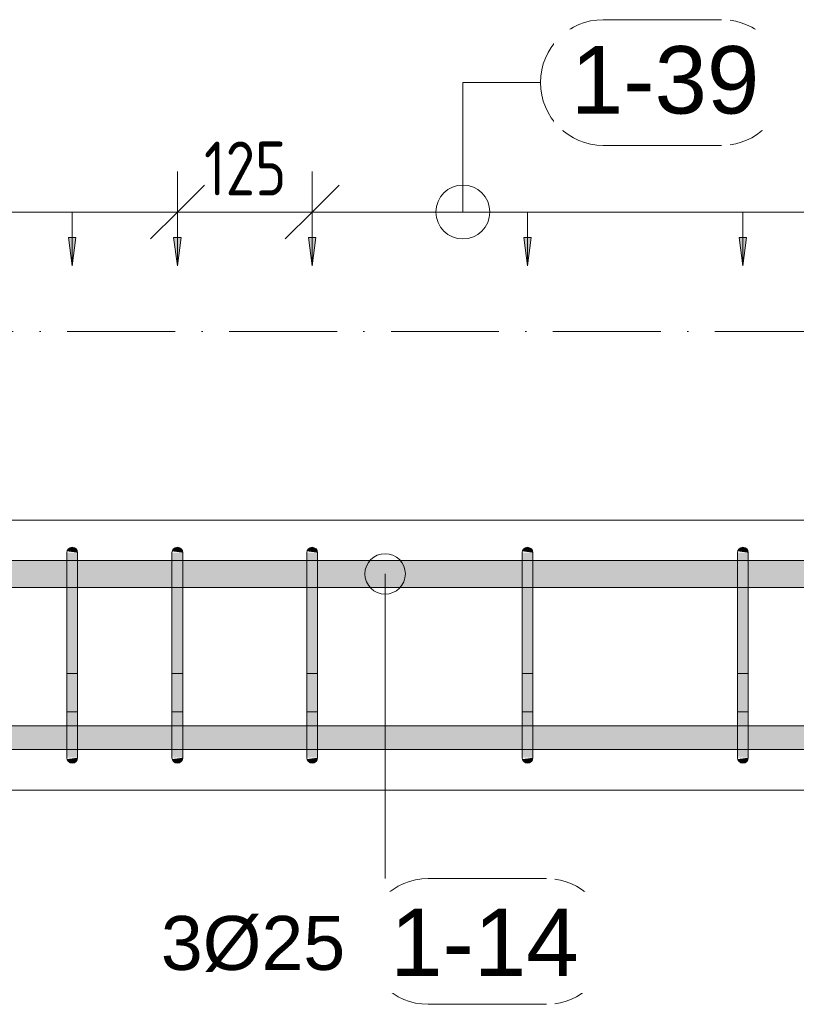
# Model space of a CAD drawing. Header units: millimetres. Extents: x -25607 to 9385, y 1894 to 10168.
# Tile 115 of 181: x -454 to 266, y 8472 to 9384. Entities that reach past the tile are written whole.
import ezdxf

# ---------------------------------------------------------------- set-up
doc = ezdxf.new("R2010")
doc.units = ezdxf.units.MM
doc.linetypes.add('Čerchovaná', pattern=[150, 100, -25, 0, -25])
for name, color, linetype, lineweight in [('A-ANNO-DIMS', 211, 'Continuous', 5), ('A-ANNO-DIMS-25', 211, 'Continuous', 5), ('A-FLOR-LEVL', 51, 'Continuous', 5), ('S-BEAM', 12, 'Continuous', 9), ('S-RBAR', 171, 'Continuous', 5), ('S-RBAR-IDEN', 171, 'Continuous', 5)]:
    doc.layers.add(name, color=color, linetype=linetype, lineweight=lineweight)
doc.styles.add('Arial', font='arial.ttf', dxfattribs={"height": 50})
doc.styles.add('Arial_1', font='arial.ttf', dxfattribs={"height": 62.5})
doc.styles.add('ISOCPEUR_2', font='isocpeur.ttf', dxfattribs={"width": 0.8, "height": 50})
doc.dimstyles.new('Vnitřní', dxfattribs={"dimscale": 304.8, "dimtxt": 49.799059, "dimasz": 0.164042, "dimexe": 0.123031, "dimexo": 0.0625, "dimgap": 0, "dimtad": 1, "dimdec": 0, "dimzin": 0, "dimdsep": 46, "dimtxsty": 'ISOCPEUR_2', "dimblk1": 'OBLIQUE', "dimblk2": 'OBLIQUE', "dimsah": 1, "dimcen": 0.09, "dimdle": 0.123031, "dimazin": 0, "dimtfac": 1, "dimtdec": 4, "dimtix": 1, "dimtmove": 0, "dimatfit": 3, "dimfxl": 0.123031, "dimfxlon": 1, "dimtvp": 1, "dimtolj": 1, "dimtzin": 0, "dimarcsym": 2})
doc.dimstyles.new('Výztuž_kusy__řezy__1', dxfattribs={"dimscale": 304.8, "dimtxt": 0.18, "dimasz": 0, "dimexe": 0, "dimexo": 0.0625, "dimgap": 0.082021, "dimtad": 1, "dimdec": 0, "dimzin": 0, "dimdsep": 46, "dimtxsty": 'Arial_1', "dimblk1": 'NONE', "dimblk2": 'NONE', "dimsah": 1, "dimcen": 0.09, "dimazin": 0, "dimtfac": 1, "dimtdec": 4, "dimtix": 1, "dimtmove": 0, "dimatfit": 3, "dimfxl": 0.164042, "dimfxlon": 1, "dimtvp": 1, "dimtfill": 1, "dimtolj": 1, "dimtzin": 0, "dimarcsym": 2})

# ---------------------------------------------------------------- blocks, each defined once
blk = doc.blocks.new('DIMBLOCK370-V5')
at = {"layer": 'A-ANNO-DIMS-25'}
for points in [[(-503.06, 9155.58), (-499.6, 9181.87), (-506.52, 9181.87)], [(-405.61, 9155.58), (-402.15, 9181.87), (-409.08, 9181.87)]]:
    blk.add_hatch(color=256, dxfattribs=at).paths.add_polyline_path(points)
for p, q in [((-503.06, 9205.58), (-405.61, 9205.58)), ((-503.06, 9205.58), (-503.06, 9205.58)), ((-503.06, 9205.58), (-503.06, 9155.58)), ((-405.61, 9205.58), (-405.61, 9205.58)), ((-405.61, 9205.58), (-405.61, 9155.58)), ((-499.6, 9181.87), (-506.52, 9181.87)), ((-506.52, 9181.87), (-503.06, 9155.58)), ((-503.06, 9155.58), (-499.6, 9181.87)), ((-402.15, 9181.87), (-409.08, 9181.87)), ((-409.08, 9181.87), (-405.61, 9155.58)), ((-405.61, 9155.58), (-402.15, 9181.87))]:
    blk.add_line(p, q, dxfattribs=at)
blk = doc.blocks.new('_None')
blk = doc.blocks.new('DIMBLOCK371-V5')
at = {"layer": 'A-ANNO-DIMS-25'}
for points in [[(-405.61, 9155.58), (-402.15, 9181.87), (-409.08, 9181.87)], [(-308.17, 9155.58), (-304.71, 9181.87), (-311.63, 9181.87)]]:
    blk.add_hatch(color=256, dxfattribs=at).paths.add_polyline_path(points)
for p, q in [((-405.61, 9205.58), (-308.17, 9205.58)), ((-405.61, 9205.58), (-405.61, 9205.58)), ((-405.61, 9205.58), (-405.61, 9155.58)), ((-308.17, 9205.58), (-308.17, 9205.58)), ((-308.17, 9205.58), (-308.17, 9155.58)), ((-402.15, 9181.87), (-409.08, 9181.87)), ((-409.08, 9181.87), (-405.61, 9155.58)), ((-405.61, 9155.58), (-402.15, 9181.87)), ((-304.71, 9181.87), (-311.63, 9181.87)), ((-311.63, 9181.87), (-308.17, 9155.58)), ((-308.17, 9155.58), (-304.71, 9181.87))]:
    blk.add_line(p, q, dxfattribs=at)
blk = doc.blocks.new('DIMBLOCK372-V5')
at = {"layer": 'A-ANNO-DIMS-25'}
for points in [[(-1672.42, 9155.58), (-1668.96, 9181.87), (-1675.88, 9181.87)], [(-1574.97, 9155.58), (-1571.51, 9181.87), (-1578.44, 9181.87)], [(-1477.53, 9155.58), (-1474.07, 9181.87), (-1480.99, 9181.87)], [(-1380.08, 9155.58), (-1376.62, 9181.87), (-1383.54, 9181.87)], [(-1282.63, 9155.58), (-1279.17, 9181.87), (-1286.1, 9181.87)], [(-1185.19, 9155.58), (-1181.73, 9181.87), (-1188.65, 9181.87)], [(-1087.74, 9155.58), (-1084.28, 9181.87), (-1091.2, 9181.87)], [(-990.29, 9155.58), (-986.83, 9181.87), (-993.76, 9181.87)], [(-892.85, 9155.58), (-889.39, 9181.87), (-896.31, 9181.87)], [(-795.4, 9155.58), (-791.94, 9181.87), (-798.86, 9181.87)], [(-697.95, 9155.58), (-694.49, 9181.87), (-701.42, 9181.87)], [(-600.51, 9155.58), (-597.05, 9181.87), (-603.97, 9181.87)], [(-503.06, 9155.58), (-499.6, 9181.87), (-506.52, 9181.87)], [(-405.61, 9155.58), (-402.15, 9181.87), (-409.08, 9181.87)], [(-308.17, 9155.58), (-304.71, 9181.87), (-311.63, 9181.87)]]:
    blk.add_hatch(color=256, dxfattribs=at).paths.add_polyline_path(points)
for p, q in [((-1672.42, 9205.58), (-308.17, 9205.58)), ((-1672.42, 9205.58), (-1574.97, 9205.58)), ((-1672.42, 9205.58), (-1672.42, 9205.58)), ((-1672.42, 9205.58), (-1672.42, 9155.58)), ((-1574.97, 9205.58), (-1477.53, 9205.58)), ((-1574.97, 9205.58), (-1574.97, 9205.58)), ((-1574.97, 9205.58), (-1574.97, 9155.58)), ((-1477.53, 9205.58), (-1380.08, 9205.58)), ((-1477.53, 9205.58), (-1477.53, 9205.58)), ((-1477.53, 9205.58), (-1477.53, 9155.58)), ((-1380.08, 9205.58), (-1282.63, 9205.58)), ((-1380.08, 9205.58), (-1380.08, 9205.58)), ((-1380.08, 9205.58), (-1380.08, 9155.58)), ((-1282.63, 9205.58), (-1185.19, 9205.58)), ((-1282.63, 9205.58), (-1282.63, 9205.58)), ((-1282.63, 9205.58), (-1282.63, 9155.58)), ((-1185.19, 9205.58), (-1087.74, 9205.58)), ((-1185.19, 9205.58), (-1185.19, 9205.58)), ((-1185.19, 9205.58), (-1185.19, 9155.58)), ((-1087.74, 9205.58), (-990.29, 9205.58)), ((-1087.74, 9205.58), (-1087.74, 9205.58)), ((-1087.74, 9205.58), (-1087.74, 9155.58)), ((-990.29, 9205.58), (-892.85, 9205.58)), ((-990.29, 9205.58), (-990.29, 9205.58)), ((-990.29, 9205.58), (-990.29, 9155.58)), ((-892.85, 9205.58), (-795.4, 9205.58)), ((-892.85, 9205.58), (-892.85, 9205.58)), ((-892.85, 9205.58), (-892.85, 9155.58)), ((-795.4, 9205.58), (-697.95, 9205.58)), ((-795.4, 9205.58), (-795.4, 9205.58)), ((-795.4, 9205.58), (-795.4, 9155.58)), ((-697.95, 9205.58), (-600.51, 9205.58)), ((-697.95, 9205.58), (-697.95, 9205.58)), ((-697.95, 9205.58), (-697.95, 9155.58)), ((-600.51, 9205.58), (-503.06, 9205.58)), ((-600.51, 9205.58), (-600.51, 9205.58)), ((-600.51, 9205.58), (-600.51, 9155.58)), ((-503.06, 9205.58), (-405.61, 9205.58)), ((-503.06, 9205.58), (-503.06, 9205.58)), ((-503.06, 9205.58), (-503.06, 9155.58)), ((-405.61, 9205.58), (-308.17, 9205.58)), ((-405.61, 9205.58), (-405.61, 9205.58)), ((-405.61, 9205.58), (-405.61, 9155.58)), ((-308.17, 9205.58), (-308.17, 9205.58)), ((-308.17, 9205.58), (-308.17, 9155.58)), ((-1668.96, 9181.87), (-1675.88, 9181.87)), ((-1675.88, 9181.87), (-1672.42, 9155.58)), ((-1672.42, 9155.58), (-1668.96, 9181.87)), ((-1571.51, 9181.87), (-1578.44, 9181.87)), ((-1578.44, 9181.87), (-1574.97, 9155.58)), ((-1574.97, 9155.58), (-1571.51, 9181.87)), ((-1474.07, 9181.87), (-1480.99, 9181.87)), ((-1480.99, 9181.87), (-1477.53, 9155.58)), ((-1477.53, 9155.58), (-1474.07, 9181.87)), ((-1376.62, 9181.87), (-1383.54, 9181.87)), ((-1383.54, 9181.87), (-1380.08, 9155.58)), ((-1380.08, 9155.58), (-1376.62, 9181.87)), ((-1279.17, 9181.87), (-1286.1, 9181.87)), ((-1286.1, 9181.87), (-1282.63, 9155.58)), ((-1282.63, 9155.58), (-1279.17, 9181.87)), ((-1181.73, 9181.87), (-1188.65, 9181.87)), ((-1188.65, 9181.87), (-1185.19, 9155.58)), ((-1185.19, 9155.58), (-1181.73, 9181.87)), ((-1084.28, 9181.87), (-1091.2, 9181.87)), ((-1091.2, 9181.87), (-1087.74, 9155.58)), ((-1087.74, 9155.58), (-1084.28, 9181.87)), ((-986.83, 9181.87), (-993.76, 9181.87)), ((-993.76, 9181.87), (-990.29, 9155.58)), ((-990.29, 9155.58), (-986.83, 9181.87)), ((-889.39, 9181.87), (-896.31, 9181.87)), ((-896.31, 9181.87), (-892.85, 9155.58)), ((-892.85, 9155.58), (-889.39, 9181.87)), ((-791.94, 9181.87), (-798.86, 9181.87)), ((-798.86, 9181.87), (-795.4, 9155.58)), ((-795.4, 9155.58), (-791.94, 9181.87)), ((-694.49, 9181.87), (-701.42, 9181.87)), ((-701.42, 9181.87), (-697.95, 9155.58)), ((-697.95, 9155.58), (-694.49, 9181.87)), ((-597.05, 9181.87), (-603.97, 9181.87)), ((-603.97, 9181.87), (-600.51, 9155.58)), ((-600.51, 9155.58), (-597.05, 9181.87)), ((-499.6, 9181.87), (-506.52, 9181.87)), ((-506.52, 9181.87), (-503.06, 9155.58)), ((-503.06, 9155.58), (-499.6, 9181.87)), ((-402.15, 9181.87), (-409.08, 9181.87)), ((-409.08, 9181.87), (-405.61, 9155.58)), ((-405.61, 9155.58), (-402.15, 9181.87)), ((-304.71, 9181.87), (-311.63, 9181.87)), ((-311.63, 9181.87), (-308.17, 9155.58)), ((-308.17, 9155.58), (-304.71, 9181.87))]:
    blk.add_line(p, q, dxfattribs=at)
blk = doc.blocks.new('DIMBLOCK373-V5')
at = {"layer": 'A-ANNO-DIMS-25'}
for points in [[(-183.17, 9155.58), (-179.71, 9181.87), (-186.63, 9181.87)], [(16.43, 9155.58), (19.9, 9181.87), (12.97, 9181.87)]]:
    blk.add_hatch(color=256, dxfattribs=at).paths.add_polyline_path(points)
for p, q in [((-183.17, 9205.58), (16.43, 9205.58)), ((-183.17, 9205.58), (-183.17, 9205.58)), ((-183.17, 9205.58), (-183.17, 9155.58)), ((16.43, 9205.58), (16.43, 9205.58)), ((16.43, 9205.58), (16.43, 9155.58)), ((-179.71, 9181.87), (-186.63, 9181.87)), ((-186.63, 9181.87), (-183.17, 9155.58)), ((-183.17, 9155.58), (-179.71, 9181.87)), ((19.9, 9181.87), (12.97, 9181.87)), ((12.97, 9181.87), (16.43, 9155.58)), ((16.43, 9155.58), (19.9, 9181.87))]:
    blk.add_line(p, q, dxfattribs=at)
blk = doc.blocks.new('DIMBLOCK374-V5')
at = {"layer": 'A-ANNO-DIMS-25'}
for points in [[(16.43, 9155.58), (19.9, 9181.87), (12.97, 9181.87)], [(216.04, 9155.58), (219.5, 9181.87), (212.57, 9181.87)]]:
    blk.add_hatch(color=256, dxfattribs=at).paths.add_polyline_path(points)
for p, q in [((16.43, 9205.58), (216.04, 9205.58)), ((16.43, 9205.58), (16.43, 9205.58)), ((16.43, 9205.58), (16.43, 9155.58)), ((216.04, 9205.58), (216.04, 9205.58)), ((216.04, 9205.58), (216.04, 9155.58)), ((19.9, 9181.87), (12.97, 9181.87)), ((12.97, 9181.87), (16.43, 9155.58)), ((16.43, 9155.58), (19.9, 9181.87)), ((219.5, 9181.87), (212.57, 9181.87)), ((212.57, 9181.87), (216.04, 9155.58)), ((216.04, 9155.58), (219.5, 9181.87))]:
    blk.add_line(p, q, dxfattribs=at)
blk = doc.blocks.new('DIMBLOCK375-V5')
at = {"layer": 'A-ANNO-DIMS-25'}
for points in [[(216.04, 9155.58), (219.5, 9181.87), (212.57, 9181.87)], [(415.64, 9155.58), (419.1, 9181.87), (412.18, 9181.87)]]:
    blk.add_hatch(color=256, dxfattribs=at).paths.add_polyline_path(points)
for p, q in [((216.04, 9205.58), (415.64, 9205.58)), ((216.04, 9205.58), (216.04, 9205.58)), ((216.04, 9205.58), (216.04, 9155.58)), ((415.64, 9205.58), (415.64, 9205.58)), ((415.64, 9205.58), (415.64, 9155.58)), ((219.5, 9181.87), (212.57, 9181.87)), ((212.57, 9181.87), (216.04, 9155.58)), ((216.04, 9155.58), (219.5, 9181.87)), ((419.1, 9181.87), (412.18, 9181.87)), ((412.18, 9181.87), (415.64, 9155.58)), ((415.64, 9155.58), (419.1, 9181.87))]:
    blk.add_line(p, q, dxfattribs=at)
blk = doc.blocks.new('DIMBLOCK385-V5')
at = {"layer": 'A-ANNO-DIMS-25'}
for points in [[(-183.17, 9155.58), (-179.71, 9181.87), (-186.63, 9181.87)], [(16.43, 9155.58), (19.9, 9181.87), (12.97, 9181.87)], [(216.04, 9155.58), (219.5, 9181.87), (212.57, 9181.87)], [(415.64, 9155.58), (419.1, 9181.87), (412.18, 9181.87)], [(615.24, 9155.58), (618.7, 9181.87), (611.78, 9181.87)], [(814.84, 9155.58), (818.3, 9181.87), (811.38, 9181.87)], [(1014.44, 9155.58), (1017.9, 9181.87), (1010.98, 9181.87)], [(1214.04, 9155.58), (1217.5, 9181.87), (1210.58, 9181.87)], [(1413.65, 9155.58), (1417.11, 9181.87), (1410.18, 9181.87)], [(1613.25, 9155.58), (1616.71, 9181.87), (1609.79, 9181.87)], [(1812.85, 9155.58), (1816.31, 9181.87), (1809.39, 9181.87)], [(2012.45, 9155.58), (2015.91, 9181.87), (2008.99, 9181.87)], [(2212.05, 9155.58), (2215.51, 9181.87), (2208.59, 9181.87)]]:
    blk.add_hatch(color=256, dxfattribs=at).paths.add_polyline_path(points)
for p, q in [((-183.17, 9205.58), (2212.05, 9205.58)), ((-183.17, 9205.58), (16.43, 9205.58)), ((-183.17, 9205.58), (-183.17, 9205.58)), ((-183.17, 9205.58), (-183.17, 9155.58)), ((16.43, 9205.58), (216.04, 9205.58)), ((16.43, 9205.58), (16.43, 9205.58)), ((16.43, 9205.58), (16.43, 9155.58)), ((216.04, 9205.58), (415.64, 9205.58)), ((216.04, 9205.58), (216.04, 9205.58)), ((216.04, 9205.58), (216.04, 9155.58)), ((415.64, 9205.58), (615.24, 9205.58)), ((415.64, 9205.58), (415.64, 9205.58)), ((415.64, 9205.58), (415.64, 9155.58)), ((615.24, 9205.58), (814.84, 9205.58)), ((615.24, 9205.58), (615.24, 9205.58)), ((615.24, 9205.58), (615.24, 9155.58)), ((814.84, 9205.58), (1014.44, 9205.58)), ((814.84, 9205.58), (814.84, 9205.58)), ((814.84, 9205.58), (814.84, 9155.58)), ((1014.44, 9205.58), (1214.04, 9205.58)), ((1014.44, 9205.58), (1014.44, 9205.58)), ((1014.44, 9205.58), (1014.44, 9155.58)), ((1214.04, 9205.58), (1413.65, 9205.58)), ((1214.04, 9205.58), (1214.04, 9205.58)), ((1214.04, 9205.58), (1214.04, 9155.58)), ((1413.65, 9205.58), (1613.25, 9205.58)), ((1413.65, 9205.58), (1413.65, 9205.58)), ((1413.65, 9205.58), (1413.65, 9155.58)), ((1613.25, 9205.58), (1812.85, 9205.58)), ((1613.25, 9205.58), (1613.25, 9205.58)), ((1613.25, 9205.58), (1613.25, 9155.58)), ((1812.85, 9205.58), (2012.45, 9205.58)), ((1812.85, 9205.58), (1812.85, 9205.58)), ((1812.85, 9205.58), (1812.85, 9155.58)), ((2012.45, 9205.58), (2212.05, 9205.58)), ((2012.45, 9205.58), (2012.45, 9205.58)), ((2012.45, 9205.58), (2012.45, 9155.58)), ((2212.05, 9205.58), (2212.05, 9205.58)), ((2212.05, 9205.58), (2212.05, 9155.58)), ((-179.71, 9181.87), (-186.63, 9181.87)), ((-186.63, 9181.87), (-183.17, 9155.58)), ((-183.17, 9155.58), (-179.71, 9181.87)), ((19.9, 9181.87), (12.97, 9181.87)), ((12.97, 9181.87), (16.43, 9155.58)), ((16.43, 9155.58), (19.9, 9181.87)), ((219.5, 9181.87), (212.57, 9181.87)), ((212.57, 9181.87), (216.04, 9155.58)), ((216.04, 9155.58), (219.5, 9181.87)), ((419.1, 9181.87), (412.18, 9181.87)), ((412.18, 9181.87), (415.64, 9155.58)), ((415.64, 9155.58), (419.1, 9181.87)), ((618.7, 9181.87), (611.78, 9181.87)), ((611.78, 9181.87), (615.24, 9155.58)), ((615.24, 9155.58), (618.7, 9181.87)), ((818.3, 9181.87), (811.38, 9181.87)), ((811.38, 9181.87), (814.84, 9155.58)), ((814.84, 9155.58), (818.3, 9181.87)), ((1017.9, 9181.87), (1010.98, 9181.87)), ((1010.98, 9181.87), (1014.44, 9155.58)), ((1014.44, 9155.58), (1017.9, 9181.87)), ((1217.5, 9181.87), (1210.58, 9181.87)), ((1210.58, 9181.87), (1214.04, 9155.58)), ((1214.04, 9155.58), (1217.5, 9181.87)), ((1417.11, 9181.87), (1410.18, 9181.87)), ((1410.18, 9181.87), (1413.65, 9155.58)), ((1413.65, 9155.58), (1417.11, 9181.87)), ((1616.71, 9181.87), (1609.79, 9181.87)), ((1609.79, 9181.87), (1613.25, 9155.58)), ((1613.25, 9155.58), (1616.71, 9181.87)), ((1816.31, 9181.87), (1809.39, 9181.87)), ((1809.39, 9181.87), (1812.85, 9155.58)), ((1812.85, 9155.58), (1816.31, 9181.87)), ((2015.91, 9181.87), (2008.99, 9181.87)), ((2008.99, 9181.87), (2012.45, 9155.58)), ((2012.45, 9155.58), (2015.91, 9181.87)), ((2215.51, 9181.87), (2208.59, 9181.87)), ((2208.59, 9181.87), (2212.05, 9155.58)), ((2212.05, 9155.58), (2215.51, 9181.87))]:
    blk.add_line(p, q, dxfattribs=at)
blk = doc.blocks.new('Popisek výztuže__BEZ NATOČENÍ_ - _Typ_ množství_PRAVÝ _řezy_-573725-V5')
at = {"layer": 'S-RBAR-IDEN'}
for p, q in [((-15461.32, 9359.75), (-15571.02, 9359.75)), ((-15571.02, 9243.32), (-15461.32, 9243.32))]:
    blk.add_line(p, q, dxfattribs=at)
for centre, start, end in [((-15571.02, 9301.53), 90, 270), ((-15461.32, 9301.53), 277.64339, 82.35661)]:
    blk.add_arc(centre, 58.22, start, end, dxfattribs=at)
blk = doc.blocks.new('Popisek výztuže - _Typ_ množství_LEVÝ-573731-V5')
at = {"layer": 'S-RBAR-IDEN'}
for p, q in [((-16348.87, 6003.76), (-16458.56, 6003.76)), ((-16458.56, 5887.33), (-16348.87, 5887.33))]:
    blk.add_line(p, q, dxfattribs=at)
for centre, start, end in [((-16458.56, 5945.54), 90, 270), ((-16348.87, 5945.54), 277.64339, 82.35661)]:
    blk.add_arc(centre, 58.22, start, end, dxfattribs=at)
blk = doc.blocks.new('DIMBLOCK688-V5')
at = {"layer": 'A-ANNO-DIMS-25'}
for p, q in [((-308.17, 9205.58), (-308.17, 9243.08)), ((-183.17, 9205.58), (-183.17, 9243.08)), ((-308.17, 9205.58), (-283.17, 9230.58)), ((-183.17, 9205.58), (-158.17, 9230.58)), ((-345.67, 9205.58), (-145.67, 9205.58)), ((-308.17, 9205.58), (-333.17, 9180.58)), ((-308.17, 9205.58), (-308.17, 9168.08)), ((-183.17, 9205.58), (-208.17, 9180.58)), ((-183.17, 9205.58), (-183.17, 9168.08))]:
    blk.add_line(p, q, dxfattribs=at)
at = {"layer": 'A-ANNO-DIMS-25', "color": 0, "insert": (-283.5, 9270.9), "char_height": 50, "width": 90.7875, "attachment_point": 1, "line_spacing_factor": 1.149209, "style": 'ISOCPEUR_2'}
blk.add_mtext('125', dxfattribs=at)
blk = doc.blocks.new('_Oblique')
at = {"color": 0, "linetype": 'ByBlock', "lineweight": -2}
blk.add_line((-0.5, -0.5), (0.5, 0.5), dxfattribs=at)

msp = doc.modelspace()

# ---------------------------------------------------------------- hatches: boundary and pattern name
at = {"layer": 'S-RBAR'}
for points in [[(-400.61, 8890), (-400.78, 8891.29), (-401.28, 8892.5), (-402.08, 8893.54), (-403.11, 8894.33), (-404.32, 8894.83), (-405.61, 8895), (-406.91, 8894.83), (-408.11, 8894.33), (-409.15, 8893.54), (-409.94, 8892.5), (-410.44, 8891.29), (-400.78, 8890.02)], [(-303.17, 8890), (-303.34, 8891.29), (-303.84, 8892.5), (-304.63, 8893.54), (-305.67, 8894.33), (-306.87, 8894.83), (-308.17, 8895), (-309.46, 8894.83), (-310.67, 8894.33), (-311.7, 8893.54), (-312.5, 8892.5), (-313, 8891.29), (-303.34, 8890.02)], [(-178.17, 8890), (-178.34, 8891.29), (-178.84, 8892.5), (-179.63, 8893.54), (-180.67, 8894.33), (-181.87, 8894.83), (-183.17, 8895), (-184.46, 8894.83), (-185.67, 8894.33), (-186.7, 8893.54), (-187.5, 8892.5), (-188, 8891.29), (-178.34, 8890.02)], [(21.43, 8890), (21.26, 8891.29), (20.76, 8892.5), (19.97, 8893.54), (18.93, 8894.33), (17.73, 8894.83), (16.43, 8895), (15.14, 8894.83), (13.93, 8894.33), (12.9, 8893.54), (12.1, 8892.5), (11.63, 8891.29), (21.26, 8890.02)], [(221.04, 8890), (220.87, 8891.29), (220.37, 8892.5), (219.57, 8893.54), (218.54, 8894.33), (217.33, 8894.83), (216.04, 8895), (214.74, 8894.83), (213.54, 8894.33), (212.5, 8893.54), (211.71, 8892.5), (211.21, 8891.29), (220.87, 8890.02)], [(-400.61, 8865), (-400.61, 8890), (-410.61, 8890), (-410.61, 8865)], [(-303.17, 8865), (-303.17, 8890), (-313.17, 8890), (-313.17, 8865)], [(-178.17, 8865), (-178.17, 8890), (-188.17, 8890), (-188.17, 8865)], [(11.63, 8865), (21.43, 8865), (21.43, 8890), (11.43, 8890), (11.43, 8865)], [(221.04, 8865), (221.04, 8890), (211.04, 8890), (211.04, 8865)], [(-400.61, 8725), (-400.61, 8865), (-410.61, 8865), (-410.61, 8725)], [(-303.17, 8725), (-303.17, 8865), (-313.17, 8865), (-313.17, 8725)], [(-178.17, 8725), (-178.17, 8865), (-188.17, 8865), (-188.17, 8725)], [(11.63, 8725), (21.43, 8725), (21.43, 8865), (11.43, 8865), (11.43, 8725)], [(221.04, 8725), (221.04, 8865), (211.04, 8865), (211.04, 8725)], [(-405.61, 8695), (-404.32, 8695.17), (-403.11, 8695.67), (-402.08, 8696.46), (-401.28, 8697.5), (-400.78, 8698.71), (-400.78, 8699.98), (-410.44, 8698.71), (-409.94, 8697.5), (-409.15, 8696.46), (-408.11, 8695.67), (-406.91, 8695.17)], [(-308.17, 8695), (-306.87, 8695.17), (-305.67, 8695.67), (-304.63, 8696.46), (-303.84, 8697.5), (-303.34, 8698.71), (-303.34, 8699.98), (-313, 8698.71), (-312.5, 8697.5), (-311.7, 8696.46), (-310.67, 8695.67), (-309.46, 8695.17)], [(-183.17, 8695), (-181.87, 8695.17), (-180.67, 8695.67), (-179.63, 8696.46), (-178.84, 8697.5), (-178.34, 8698.71), (-178.34, 8699.98), (-188, 8698.71), (-187.5, 8697.5), (-186.7, 8696.46), (-185.67, 8695.67), (-184.46, 8695.17)], [(16.43, 8695), (17.73, 8695.17), (18.93, 8695.67), (19.97, 8696.46), (20.76, 8697.5), (21.26, 8698.71), (21.26, 8699.98), (11.63, 8698.63), (12.1, 8697.5), (12.9, 8696.46), (13.93, 8695.67), (15.14, 8695.17)], [(216.04, 8695), (217.33, 8695.17), (218.54, 8695.67), (219.57, 8696.46), (220.37, 8697.5), (220.87, 8698.71), (220.87, 8699.98), (211.21, 8698.71), (211.71, 8697.5), (212.5, 8696.46), (213.54, 8695.67), (214.74, 8695.17)]]:
    msp.add_hatch(color=256, dxfattribs=at).paths.add_polyline_path(points)
h = msp.add_hatch(color=256, dxfattribs=at)
h.paths.add_polyline_path([(-1905.56, 8857.8), (-1885.56, 8857.8), (-1885.56, 8882.8), (-1905.56, 8882.8), (-1905.56, 8865)])
h.paths.add_polyline_path([(-1832.27, 8857.8), (-1798.99, 8857.8), (-1798.99, 8882.8), (-1832.27, 8882.8), (-1832.27, 8865)])
h.paths.add_polyline_path([(-1875.56, 8857.8), (-1842.27, 8857.8), (-1842.27, 8882.8), (-1875.56, 8882.8), (-1875.56, 8865)])
h.paths.add_polyline_path([(977.44, 8857.8), (999.5, 8857.8), (999.5, 8882.8), (819.84, 8882.8), (819.84, 8857.8), (889.64, 8857.8)])
h.paths.add_polyline_path([(-1788.99, 8857.8), (-1755.71, 8857.8), (-1755.71, 8882.8), (-1788.99, 8882.8), (-1788.99, 8865)])
h.paths.add_polyline_path([(-1745.71, 8857.8), (-1712.42, 8857.8), (-1712.42, 8882.8), (-1745.71, 8882.8), (-1745.71, 8865)])
h.paths.add_polyline_path([(-1702.42, 8857.8), (-1677.42, 8857.8), (-1677.42, 8882.8), (-1702.42, 8882.8), (-1702.42, 8865)])
h.paths.add_polyline_path([(809.84, 8857.8), (809.84, 8882.8), (620.24, 8882.8), (620.24, 8857.8), (801.84, 8857.8)])
h.paths.add_polyline_path([(-1667.42, 8857.8), (-1579.97, 8857.8), (-1579.97, 8882.8), (-1667.42, 8882.8), (-1667.42, 8865)])
h.paths.add_polyline_path([(-1569.97, 8857.8), (-1482.53, 8857.8), (-1482.53, 8882.8), (-1569.97, 8882.8), (-1569.97, 8865)])
h.paths.add_polyline_path([(-1472.53, 8857.8), (-1385.08, 8857.8), (-1385.08, 8882.8), (-1472.53, 8882.8), (-1472.53, 8865)])
h.paths.add_polyline_path([(-1375.08, 8857.8), (-1287.63, 8857.8), (-1287.63, 8882.8), (-1375.08, 8882.8), (-1375.08, 8865)])
h.paths.add_polyline_path([(-1277.63, 8857.8), (-1190.19, 8857.8), (-1190.19, 8882.8), (-1277.63, 8882.8), (-1277.63, 8865)])
h.paths.add_polyline_path([(610.24, 8857.8), (610.24, 8882.8), (420.64, 8882.8), (420.64, 8857.8), (582.34, 8857.8)])
h.paths.add_polyline_path([(-1180.19, 8857.8), (-1092.74, 8857.8), (-1092.74, 8882.8), (-1180.19, 8882.8), (-1180.19, 8865)])
h.paths.add_polyline_path([(-1082.74, 8857.8), (-995.29, 8857.8), (-995.29, 8882.8), (-1082.74, 8882.8), (-1082.74, 8865)])
h.paths.add_polyline_path([(-985.29, 8857.8), (-897.85, 8857.8), (-897.85, 8882.8), (-985.29, 8882.8), (-985.29, 8865)])
h.paths.add_polyline_path([(-887.85, 8857.8), (-800.4, 8857.8), (-800.4, 8882.8), (-887.85, 8882.8), (-887.85, 8865)])
h.paths.add_polyline_path([(410.64, 8857.8), (410.64, 8882.8), (221.04, 8882.8), (221.04, 8857.8), (406.74, 8857.8)])
h.paths.add_polyline_path([(-790.4, 8857.8), (-702.95, 8857.8), (-702.95, 8882.8), (-790.4, 8882.8), (-790.4, 8865)])
h.paths.add_polyline_path([(-692.95, 8857.8), (-605.51, 8857.8), (-605.51, 8882.8), (-692.95, 8882.8), (-692.95, 8865)])
h.paths.add_polyline_path([(-595.51, 8857.8), (-508.06, 8857.8), (-508.06, 8882.8), (-595.51, 8882.8), (-595.51, 8865)])
h.paths.add_polyline_path([(211.04, 8857.8), (211.04, 8882.8), (21.43, 8882.8), (21.43, 8857.8), (187.24, 8857.8)])
h.paths.add_polyline_path([(-498.06, 8857.8), (-410.61, 8857.8), (-410.61, 8882.8), (-498.06, 8882.8), (-498.06, 8865)])
h.paths.add_polyline_path([(-400.61, 8857.8), (-313.17, 8857.8), (-313.17, 8882.8), (-400.61, 8882.8), (-400.61, 8865)])
h.paths.add_polyline_path([(-303.17, 8857.8), (-188.17, 8857.8), (-188.17, 8882.8), (-303.17, 8882.8), (-303.17, 8865)])
h.paths.add_polyline_path([(-178.17, 8857.8), (11.43, 8857.8), (11.43, 8882.8), (-178.17, 8882.8), (-178.17, 8865)])
h = msp.add_hatch(color=256, dxfattribs=at)
h.paths.add_polyline_path([(-1905.56, 8707.64), (-1885.56, 8707.92), (-1885.56, 8729.64), (-1905.56, 8729.64), (-1905.56, 8714.83)])
h.paths.add_polyline_path([(1021.34, 8707.64), (1209.04, 8707.92), (1209.04, 8729.64), (1019.44, 8729.64), (1019.44, 8707.64)])
h.paths.add_polyline_path([(1219.04, 8707.64), (1408.65, 8707.92), (1408.65, 8729.64), (1219.04, 8729.64), (1219.04, 8707.92)])
h.paths.add_polyline_path([(1009.44, 8707.64), (1009.44, 8729.64), (819.84, 8729.64), (819.84, 8707.64), (977.44, 8707.64)])
h.paths.add_polyline_path([(809.84, 8707.64), (809.84, 8729.64), (620.24, 8729.64), (620.24, 8707.64), (801.84, 8707.64)])
h.paths.add_polyline_path([(-1832.27, 8707.64), (-1798.99, 8707.92), (-1798.99, 8729.64), (-1832.27, 8729.64), (-1832.27, 8707.92)])
h.paths.add_polyline_path([(1418.65, 8707.64), (1608.25, 8707.92), (1608.25, 8729.64), (1418.65, 8729.64), (1418.65, 8707.92)])
h.paths.add_polyline_path([(4152.12, 8707.64), (4152.12, 8729.64), (4113.44, 8729.64), (4113.44, 8707.64), (4138.27, 8707.64)])
h.paths.add_polyline_path([(1618.25, 8707.64), (1807.85, 8707.92), (1807.85, 8729.64), (1618.25, 8729.64), (1618.25, 8707.92)])
h.paths.add_polyline_path([(4169.44, 8707.64), (4169.44, 8729.64), (4162.12, 8729.64), (4162.12, 8707.64)])
h.paths.add_polyline_path([(610.24, 8707.64), (610.24, 8729.64), (420.64, 8729.64), (420.64, 8707.64), (582.34, 8707.64)])
h.paths.add_polyline_path([(410.64, 8707.64), (410.64, 8729.64), (221.04, 8729.64), (221.04, 8707.64), (406.74, 8707.64)])
h.paths.add_polyline_path([(-1842.27, 8707.64), (-1842.27, 8729.64), (-1875.56, 8729.64), (-1875.56, 8707.64)])
h.paths.add_polyline_path([(1817.85, 8707.64), (2007.45, 8707.92), (2007.45, 8729.64), (1817.85, 8729.64), (1817.85, 8707.92)])
h.paths.add_polyline_path([(2017.45, 8707.64), (2207.05, 8707.92), (2207.05, 8729.64), (2017.45, 8729.64), (2017.45, 8707.92)])
h.paths.add_polyline_path([(4103.44, 8707.64), (4103.44, 8729.64), (4064.75, 8729.64), (4064.75, 8707.64), (4094.37, 8707.64)])
h.paths.add_polyline_path([(211.04, 8707.64), (211.04, 8729.64), (21.43, 8729.64), (21.43, 8707.64), (187.24, 8707.64)])
h.paths.add_polyline_path([(2217.05, 8707.64), (2332.05, 8707.92), (2332.05, 8729.64), (2217.05, 8729.64), (2217.05, 8707.92)])
h.paths.add_polyline_path([(11.43, 8707.64), (11.43, 8729.64), (-178.17, 8729.64), (-178.17, 8707.64), (-32.27, 8707.64)])
h.paths.add_polyline_path([(-1788.99, 8707.64), (-1755.71, 8707.92), (-1755.71, 8729.64), (-1788.99, 8729.64), (-1788.99, 8707.92)])
h.paths.add_polyline_path([(-188.17, 8707.64), (-188.17, 8729.64), (-303.17, 8729.64), (-303.17, 8707.64), (-207.87, 8707.64)])
h.paths.add_polyline_path([(2342.05, 8707.64), (2430.57, 8707.92), (2430.57, 8729.64), (2342.05, 8729.64), (2342.05, 8707.92)])
h.paths.add_polyline_path([(4054.75, 8707.64), (4054.75, 8729.64), (4016.06, 8729.64), (4016.06, 8707.64), (4050.47, 8707.64)])
h.paths.add_polyline_path([(2440.57, 8707.64), (2529.09, 8707.92), (2529.09, 8729.64), (2440.57, 8729.64), (2440.57, 8707.92)])
h.paths.add_polyline_path([(-313.17, 8707.64), (-313.17, 8729.64), (-400.61, 8729.64), (-400.61, 8707.64), (-339.57, 8707.64)])
h.paths.add_polyline_path([(2539.09, 8707.64), (2627.61, 8707.92), (2627.61, 8729.64), (2539.09, 8729.64), (2539.09, 8707.92)])
h.paths.add_polyline_path([(-410.61, 8707.64), (-410.61, 8729.64), (-498.06, 8729.64), (-498.06, 8707.64), (-427.37, 8707.64)])
h.paths.add_polyline_path([(2637.61, 8707.64), (2726.12, 8707.92), (2726.12, 8729.64), (2637.61, 8729.64), (2637.61, 8707.92)])
h.paths.add_polyline_path([(-508.06, 8707.64), (-508.06, 8729.64), (-595.51, 8729.64), (-595.51, 8707.64), (-515.17, 8707.64)])
h.paths.add_polyline_path([(-1745.71, 8707.64), (-1712.42, 8707.92), (-1712.42, 8729.64), (-1745.71, 8729.64), (-1745.71, 8707.92)])
h.paths.add_polyline_path([(3967.37, 8707.64), (4006.06, 8707.92), (4006.06, 8729.64), (3967.37, 8729.64), (3967.37, 8707.92)])
h.paths.add_polyline_path([(2736.12, 8707.64), (2824.64, 8707.92), (2824.64, 8729.64), (2736.12, 8729.64), (2736.12, 8707.92)])
h.paths.add_polyline_path([(-605.51, 8707.64), (-605.51, 8729.64), (-692.95, 8729.64), (-692.95, 8707.64), (-646.87, 8707.64)])
h.paths.add_polyline_path([(2834.64, 8707.64), (2923.16, 8707.92), (2923.16, 8729.64), (2834.64, 8729.64), (2834.64, 8707.92)])
h.paths.add_polyline_path([(-702.95, 8707.64), (-702.95, 8729.64), (-790.4, 8729.64), (-790.4, 8707.64), (-734.67, 8707.64)])
h.paths.add_polyline_path([(3957.37, 8707.64), (3957.37, 8729.64), (3918.68, 8729.64), (3918.77, 8707.64)])
h.paths.add_polyline_path([(2933.16, 8707.64), (3021.68, 8707.92), (3021.68, 8729.64), (2933.16, 8729.64), (2933.16, 8707.92)])
h.paths.add_polyline_path([(-800.4, 8707.64), (-800.4, 8729.64), (-887.85, 8729.64), (-887.85, 8707.64), (-822.47, 8707.64)])
h.paths.add_polyline_path([(3031.68, 8707.64), (3120.2, 8707.92), (3120.2, 8729.64), (3031.68, 8729.64), (3031.68, 8707.92)])
h.paths.add_polyline_path([(-1702.42, 8707.64), (-1677.42, 8707.92), (-1677.42, 8729.64), (-1702.42, 8729.64), (-1702.42, 8707.92)])
h.paths.add_polyline_path([(-897.85, 8707.64), (-897.85, 8729.64), (-985.29, 8729.64), (-985.29, 8707.64), (-910.27, 8707.64)])
h.paths.add_polyline_path([(3908.68, 8707.64), (3908.68, 8729.64), (3869.99, 8729.64), (3869.99, 8707.64), (3874.87, 8707.64)])
h.paths.add_polyline_path([(3130.2, 8707.64), (3218.71, 8707.92), (3218.71, 8729.64), (3130.2, 8729.64), (3130.2, 8707.92)])
h.paths.add_polyline_path([(-995.29, 8707.64), (-995.29, 8729.64), (-1082.74, 8729.64), (-1082.74, 8707.64), (-998.07, 8707.64)])
h.paths.add_polyline_path([(3228.71, 8707.64), (3317.23, 8707.92), (3317.23, 8729.64), (3228.71, 8729.64), (3228.71, 8707.92)])
h.paths.add_polyline_path([(-1092.74, 8707.64), (-1092.74, 8729.64), (-1180.19, 8729.64), (-1180.19, 8707.64), (-1129.78, 8707.64)])
h.paths.add_polyline_path([(3327.23, 8707.64), (3415.75, 8707.92), (3415.75, 8729.64), (3327.23, 8729.64), (3327.23, 8707.92)])
h.paths.add_polyline_path([(-1667.42, 8707.64), (-1579.97, 8707.92), (-1579.97, 8729.64), (-1667.42, 8729.64), (-1667.42, 8707.92)])
h.paths.add_polyline_path([(-1190.19, 8707.64), (-1190.19, 8729.64), (-1277.63, 8729.64), (-1277.63, 8707.64), (-1217.58, 8707.64)])
h.paths.add_polyline_path([(3859.99, 8707.64), (3859.99, 8729.64), (3821.3, 8729.64), (3821.3, 8707.64), (3830.97, 8707.64)])
h.paths.add_polyline_path([(3425.75, 8707.64), (3514.27, 8707.92), (3514.27, 8729.64), (3425.75, 8729.64), (3425.75, 8707.92)])
h.paths.add_polyline_path([(-1287.63, 8707.64), (-1287.63, 8729.64), (-1375.08, 8729.64), (-1375.08, 8707.64), (-1305.38, 8707.64)])
h.paths.add_polyline_path([(3524.27, 8707.64), (3612.79, 8707.92), (3612.79, 8729.64), (3524.27, 8729.64), (3524.27, 8707.92)])
h.paths.add_polyline_path([(-1385.08, 8707.64), (-1385.08, 8729.64), (-1472.53, 8729.64), (-1472.53, 8707.64), (-1393.18, 8707.64)])
h.paths.add_polyline_path([(3622.79, 8707.64), (3711.3, 8707.92), (3711.3, 8729.64), (3622.79, 8729.64), (3622.79, 8707.92)])
h.paths.add_polyline_path([(3811.3, 8707.64), (3811.3, 8729.64), (3721.3, 8729.64), (3721.3, 8707.64), (3787.07, 8707.64)])
h.paths.add_polyline_path([(-1482.53, 8707.64), (-1482.53, 8729.64), (-1569.97, 8729.64), (-1569.97, 8707.64), (-1524.88, 8707.64)])
h = msp.add_hatch(color=256, dxfattribs=at)
h.paths.add_polyline_path([(-400.61, 8703.08), (-400.61, 8703.74), (-401.97, 8703.89), (-402.82, 8703.51)])
h.paths.add_polyline_path([(-406.11, 8705.53), (-407.79, 8707.49), (-410.61, 8707.92), (-410.61, 8706.75)])
h.paths.add_polyline_path([(-400.61, 8711.72), (-400.61, 8713.44), (-410.61, 8715.43), (-410.61, 8714.83), (-409.81, 8714.83), (-405.89, 8711.91)])
h.paths.add_polyline_path([(-410.61, 8724.03), (-400.61, 8724.24), (-400.61, 8725), (-410.61, 8725)])
h = msp.add_hatch(color=256, dxfattribs=at)
h.paths.add_polyline_path([(-400.61, 8700), (-400.61, 8703.08), (-402.82, 8703.51), (-401.97, 8703.89), (-400.61, 8703.74), (-400.61, 8711.72), (-405.15, 8711.99), (-409.66, 8714.83), (-410.61, 8714.83), (-410.61, 8708.15), (-407.64, 8707.32), (-406.11, 8705.53), (-410.61, 8706.75), (-410.44, 8700.99), (-408.53, 8700.85), (-404.32, 8700.4)])
h.paths.add_polyline_path([(-400.61, 8700), (-410.61, 8700.85), (-410.44, 8700), (-405.61, 8700)])
h.paths.add_polyline_path([(-400.61, 8713.44), (-400.61, 8724.24), (-402.64, 8724.03), (-410.61, 8724.03), (-410.61, 8715.43), (-407.6, 8714.83)])
h = msp.add_hatch(color=256, dxfattribs=at)
h.paths.add_polyline_path([(-303.17, 8703.08), (-303.17, 8703.74), (-304.52, 8703.89), (-305.37, 8703.51)])
h.paths.add_polyline_path([(-308.66, 8705.53), (-310.34, 8707.49), (-313.17, 8707.92), (-313.17, 8706.75)])
h.paths.add_polyline_path([(-303.17, 8711.72), (-303.17, 8713.44), (-313.17, 8715.43), (-313.17, 8714.83), (-312.36, 8714.83), (-308.44, 8711.91)])
h.paths.add_polyline_path([(-313.17, 8724.03), (-303.17, 8724.24), (-303.17, 8725), (-313.17, 8725)])
h = msp.add_hatch(color=256, dxfattribs=at)
h.paths.add_polyline_path([(-303.17, 8700), (-303.17, 8703.08), (-305.37, 8703.51), (-304.52, 8703.89), (-303.17, 8703.74), (-303.17, 8711.72), (-307.7, 8711.99), (-312.21, 8714.83), (-313.17, 8714.83), (-313.17, 8708.15), (-310.2, 8707.32), (-308.66, 8705.53), (-313.17, 8706.75), (-313, 8700.99), (-311.08, 8700.85), (-306.87, 8700.4)])
h.paths.add_polyline_path([(-303.17, 8700), (-313.17, 8700.85), (-313, 8700), (-308.17, 8700)])
h.paths.add_polyline_path([(-303.17, 8713.44), (-303.17, 8724.24), (-305.2, 8724.03), (-313.17, 8724.03), (-313.17, 8715.43), (-310.15, 8714.83)])
h = msp.add_hatch(color=256, dxfattribs=at)
h.paths.add_polyline_path([(-178.17, 8703.08), (-178.17, 8703.74), (-179.52, 8703.89), (-180.37, 8703.51)])
h.paths.add_polyline_path([(-183.66, 8705.53), (-185.34, 8707.49), (-188.17, 8707.92), (-188.17, 8706.75)])
h.paths.add_polyline_path([(-178.17, 8711.72), (-178.17, 8713.44), (-188.17, 8715.43), (-188.17, 8714.83), (-187.36, 8714.83), (-183.44, 8711.91)])
h.paths.add_polyline_path([(-188.17, 8724.03), (-178.17, 8724.24), (-178.17, 8725), (-188.17, 8725)])
h = msp.add_hatch(color=256, dxfattribs=at)
h.paths.add_polyline_path([(-178.17, 8700), (-178.17, 8703.08), (-180.37, 8703.51), (-179.52, 8703.89), (-178.17, 8703.74), (-178.17, 8711.72), (-182.7, 8711.99), (-187.21, 8714.83), (-188.17, 8714.83), (-188.17, 8708.15), (-185.2, 8707.32), (-183.66, 8705.53), (-188.17, 8706.75), (-188, 8700.99), (-186.08, 8700.85), (-181.87, 8700.4)])
h.paths.add_polyline_path([(-183.17, 8700), (-178.17, 8700), (-188.17, 8700.85), (-188, 8700)])
h.paths.add_polyline_path([(-178.17, 8713.44), (-178.17, 8724.24), (-180.2, 8724.03), (-188.17, 8724.03), (-188.17, 8715.43), (-185.15, 8714.83)])
h = msp.add_hatch(color=256, dxfattribs=at)
h.paths.add_polyline_path([(21.43, 8703.08), (21.43, 8703.74), (20.08, 8703.89), (19.23, 8703.51)])
h.paths.add_polyline_path([(15.94, 8705.53), (14.26, 8707.49), (11.43, 8707.92), (11.63, 8706.7)])
h.paths.add_polyline_path([(21.43, 8711.72), (21.43, 8713.44), (11.63, 8715.31), (11.63, 8714.83), (12.24, 8714.83), (16.16, 8711.91)])
h.paths.add_polyline_path([(19.4, 8724.03), (21.43, 8724.24), (21.43, 8725), (11.43, 8725), (11.63, 8724.03)])
h = msp.add_hatch(color=256, dxfattribs=at)
h.paths.add_polyline_path([(21.43, 8700), (21.43, 8703.08), (19.23, 8703.51), (20.08, 8703.89), (21.43, 8703.74), (21.43, 8711.72), (16.9, 8711.99), (12.39, 8714.83), (11.43, 8714.83), (11.63, 8708.1), (14.41, 8707.32), (15.94, 8705.53), (11.43, 8706.75), (11.63, 8700.99), (13.52, 8700.85), (17.73, 8700.4)])
h.paths.add_polyline_path([(11.63, 8700), (21.43, 8700), (11.43, 8700.85), (11.6, 8700)])
h.paths.add_polyline_path([(21.43, 8713.44), (21.43, 8724.24), (19.4, 8724.03), (11.43, 8724.03), (11.63, 8715.39), (14.45, 8714.83)])
h = msp.add_hatch(color=256, dxfattribs=at)
h.paths.add_polyline_path([(221.04, 8703.08), (221.04, 8703.74), (219.68, 8703.89), (218.83, 8703.51)])
h.paths.add_polyline_path([(215.54, 8705.53), (213.86, 8707.49), (211.04, 8707.92), (211.04, 8706.75)])
h.paths.add_polyline_path([(221.04, 8711.72), (221.04, 8713.44), (211.04, 8715.43), (211.04, 8714.83), (211.84, 8714.83), (215.76, 8711.91)])
h.paths.add_polyline_path([(211.04, 8724.03), (221.04, 8724.24), (221.04, 8725), (211.04, 8725)])
h = msp.add_hatch(color=256, dxfattribs=at)
h.paths.add_polyline_path([(221.04, 8700), (221.04, 8703.08), (218.83, 8703.51), (219.68, 8703.89), (221.04, 8703.74), (221.04, 8711.72), (216.5, 8711.99), (211.99, 8714.83), (211.04, 8714.83), (211.04, 8708.15), (214.01, 8707.32), (215.54, 8705.53), (211.04, 8706.75), (211.21, 8700.99), (213.12, 8700.85), (217.33, 8700.4)])
h.paths.add_polyline_path([(216.04, 8700), (221.04, 8700), (211.04, 8700.85), (211.21, 8700)])
h.paths.add_polyline_path([(221.04, 8713.44), (221.04, 8724.24), (219.01, 8724.03), (211.04, 8724.03), (211.04, 8715.43), (214.05, 8714.83)])

# ---------------------------------------------------------------- linework, layer by layer
at = {"layer": 'A-FLOR-LEVL', "linetype": 'Čerchovaná'}
msp.add_line((-3262.19, 9095), (9255.9, 9095), dxfattribs=at)
at = {"layer": 'S-BEAM'}
for p, q in [((4009.44, 8920), (-1980.56, 8920)), ((4009.44, 8920), (-1880.56, 8920)), ((4009.44, 8670), (-1980.56, 8670)), ((-1880.56, 8670), (4009.44, 8670))]:
    msp.add_line(p, q, dxfattribs=at)
at = {"layer": 'S-RBAR'}
for p, q in [((-410.61, 8865), (-410.61, 8890)), ((-410.61, 8865), (-410.61, 8890)), ((-400.61, 8865), (-400.61, 8890)), ((-400.61, 8865), (-400.61, 8890)), ((-313.17, 8865), (-313.17, 8890)), ((-313.17, 8865), (-313.17, 8890)), ((-303.17, 8865), (-303.17, 8890)), ((-303.17, 8865), (-303.17, 8890)), ((-188.17, 8865), (-188.17, 8890)), ((-188.17, 8865), (-188.17, 8890)), ((-178.17, 8865), (-178.17, 8890)), ((-178.17, 8865), (-178.17, 8890)), ((11.43, 8865), (11.43, 8890)), ((11.43, 8865), (11.43, 8890)), ((21.43, 8865), (21.43, 8890)), ((21.43, 8865), (21.43, 8890)), ((211.04, 8865), (211.04, 8890)), ((211.04, 8865), (211.04, 8890)), ((221.04, 8865), (221.04, 8890)), ((221.04, 8865), (221.04, 8890)), ((999.5, 8882.8), (-1905.56, 8882.8)), ((999.5, 8882.8), (-1905.56, 8882.8)), ((999.5, 8882.8), (-1905.56, 8882.8)), ((999.5, 8857.8), (-1905.56, 8857.8)), ((999.5, 8857.8), (-1905.56, 8857.8)), ((999.5, 8857.8), (-1905.56, 8857.8)), ((-410.61, 8725), (-410.61, 8865)), ((-410.61, 8865), (-410.61, 8725)), ((-400.61, 8725), (-400.61, 8865)), ((-400.61, 8865), (-400.61, 8725)), ((-313.17, 8725), (-313.17, 8865)), ((-313.17, 8865), (-313.17, 8725)), ((-303.17, 8725), (-303.17, 8865)), ((-303.17, 8865), (-303.17, 8725)), ((-188.17, 8725), (-188.17, 8865)), ((-188.17, 8865), (-188.17, 8725)), ((-178.17, 8725), (-178.17, 8865)), ((-178.17, 8865), (-178.17, 8725)), ((11.43, 8725), (11.43, 8865)), ((11.43, 8865), (11.43, 8725)), ((21.43, 8725), (21.43, 8865)), ((21.43, 8865), (21.43, 8725)), ((211.04, 8725), (211.04, 8865)), ((211.04, 8865), (211.04, 8725)), ((221.04, 8725), (221.04, 8865)), ((221.04, 8865), (221.04, 8725)), ((-410.61, 8778.03), (-410.61, 8742.68)), ((-410.61, 8778.03), (-400.61, 8778.03)), ((-400.61, 8778.03), (-400.61, 8742.68)), ((-313.17, 8778.03), (-313.17, 8742.68)), ((-313.17, 8778.03), (-303.17, 8778.03)), ((-303.17, 8778.03), (-303.17, 8742.68)), ((-188.17, 8778.03), (-188.17, 8742.68)), ((-188.17, 8778.03), (-178.17, 8778.03)), ((-178.17, 8778.03), (-178.17, 8742.68)), ((11.43, 8778.03), (11.43, 8742.68)), ((11.43, 8778.03), (21.43, 8778.03)), ((21.43, 8778.03), (21.43, 8742.68)), ((211.04, 8778.03), (211.04, 8742.68)), ((211.04, 8778.03), (221.04, 8778.03)), ((221.04, 8778.03), (221.04, 8742.68)), ((-410.61, 8700), (-410.61, 8742.68)), ((-400.61, 8742.68), (-410.61, 8742.68)), ((-410.61, 8707.32), (-410.61, 8742.68)), ((-400.61, 8700), (-400.61, 8742.68)), ((-400.61, 8707.32), (-400.61, 8742.68)), ((-313.17, 8700), (-313.17, 8742.68)), ((-303.17, 8742.68), (-313.17, 8742.68)), ((-313.17, 8707.32), (-313.17, 8742.68)), ((-303.17, 8700), (-303.17, 8742.68)), ((-303.17, 8707.32), (-303.17, 8742.68)), ((-188.17, 8700), (-188.17, 8742.68)), ((-178.17, 8742.68), (-188.17, 8742.68)), ((-188.17, 8707.32), (-188.17, 8742.68)), ((-178.17, 8700), (-178.17, 8742.68)), ((-178.17, 8707.32), (-178.17, 8742.68)), ((11.43, 8700), (11.43, 8742.68)), ((21.43, 8742.68), (11.43, 8742.68)), ((11.43, 8707.32), (11.43, 8742.68)), ((21.43, 8700), (21.43, 8742.68)), ((21.43, 8707.32), (21.43, 8742.68)), ((211.04, 8700), (211.04, 8742.68)), ((221.04, 8742.68), (211.04, 8742.68)), ((211.04, 8707.32), (211.04, 8742.68)), ((221.04, 8700), (221.04, 8742.68)), ((221.04, 8707.32), (221.04, 8742.68)), ((4169.44, 8729.64), (-1905.56, 8729.64)), ((4169.44, 8729.64), (-1905.56, 8729.64)), ((4169.44, 8729.64), (-1905.56, 8729.64)), ((-410.61, 8700), (-410.61, 8725)), ((-410.61, 8707.32), (-410.61, 8725)), ((-400.61, 8700), (-400.61, 8725)), ((-400.61, 8700), (-400.61, 8725)), ((-313.17, 8700), (-313.17, 8725)), ((-313.17, 8707.32), (-313.17, 8725)), ((-303.17, 8700), (-303.17, 8725)), ((-303.17, 8700), (-303.17, 8725)), ((-188.17, 8700), (-188.17, 8725)), ((-188.17, 8707.32), (-188.17, 8725)), ((-178.17, 8700), (-178.17, 8725)), ((-178.17, 8700), (-178.17, 8725)), ((11.43, 8700), (11.43, 8725)), ((11.43, 8707.32), (11.43, 8725)), ((21.43, 8700), (21.43, 8725)), ((21.43, 8700), (21.43, 8725)), ((211.04, 8700), (211.04, 8725)), ((211.04, 8707.32), (211.04, 8725)), ((221.04, 8700), (221.04, 8725)), ((221.04, 8700), (221.04, 8725)), ((4169.44, 8707.64), (-1905.56, 8707.64)), ((4169.44, 8707.64), (-1905.56, 8707.64)), ((4169.44, 8707.64), (-1905.56, 8707.64)), ((-410.61, 8700.85), (-410.61, 8707.32)), ((-410.61, 8700.85), (-410.61, 8707.32)), ((-400.61, 8700), (-400.61, 8707.32)), ((-313.17, 8700.85), (-313.17, 8707.32)), ((-313.17, 8700.85), (-313.17, 8707.32)), ((-303.17, 8700), (-303.17, 8707.32)), ((-188.17, 8700.85), (-188.17, 8707.32)), ((-188.17, 8700.85), (-188.17, 8707.32)), ((-178.17, 8700), (-178.17, 8707.32)), ((11.43, 8700.85), (11.43, 8707.32)), ((11.43, 8700.85), (11.43, 8707.32)), ((21.43, 8700), (21.43, 8707.32)), ((211.04, 8700.85), (211.04, 8707.32)), ((211.04, 8700.85), (211.04, 8707.32)), ((221.04, 8700), (221.04, 8707.32))]:
    msp.add_line(p, q, dxfattribs=at)
for centre, start, end in [((-405.61, 8890), 0, 180), ((-405.61, 8890), 0, 180), ((-308.17, 8890), 0, 180), ((-308.17, 8890), 0, 180), ((-183.17, 8890), 0, 180), ((-183.17, 8890), 0, 180), ((16.43, 8890), 0, 180), ((16.43, 8890), 0, 180), ((216.04, 8890), 0, 180), ((216.04, 8890), 0, 180), ((-405.61, 8700), 180, 0), ((-405.61, 8700), 180, 0), ((-405.61, 8700), 180, 0), ((-308.17, 8700), 180, 360), ((-308.17, 8700), 180, 360), ((-308.17, 8700), 180, 360), ((-183.17, 8700), 180, 0), ((-183.17, 8700), 180, 0), ((-183.17, 8700), 180, 0), ((16.43, 8700), 180, 0), ((16.43, 8700), 180, 0), ((16.43, 8700), 180, 0), ((216.04, 8700), 180, 0), ((216.04, 8700), 180, 0), ((216.04, 8700), 180, 0)]:
    msp.add_arc(centre, 5, start, end, dxfattribs=at)
at = {"layer": 'S-RBAR-IDEN'}
for p, q in [((-43.54, 9325.52), (28.43, 9325.52)), ((-43.54, 9205.58), (-43.54, 9325.52)), ((-115.61, 8870.3), (-115.61, 8588.01))]:
    msp.add_line(p, q, dxfattribs=at)
for centre, radius in [((-43.54, 9205.58), 25), ((-115.61, 8870.3), 18.75)]:
    msp.add_circle(centre, radius, dxfattribs=at)

# ---------------------------------------------------------------- block references
for name, p in [('Popisek výztuže__BEZ NATOČENÍ_ - _Typ_ množství_PRAVÝ _řezy_-573725-V5', (15657.66, 23.99)), ('Popisek výztuže - _Typ_ množství_LEVÝ-573731-V5', (16382.88, 2584.25))]:
    msp.add_blockref(name, p, dxfattribs=at)

# ---------------------------------------------------------------- texts
at = {"layer": 'S-RBAR-IDEN', "insert": (-323.46, 8553.42), "char_height": 50, "width": 210.443, "attachment_point": 1, "style": 'Arial', "bg_fill": 3, "box_fill_scale": 1.25, "bg_fill_color": 256, "bg_fill_true_color": 13158600, "bg_fill_transparency": 0}
msp.add_mtext('3Ø25', dxfattribs=at)

# ---------------------------------------------------------------- dimensions: what is measured, and where the dimension line sits
at = {"layer": 'A-ANNO-DIMS'}
dim = msp.add_linear_dim(base=(-183.17, 9205.58), p1=(-308.17, 9168.08), p2=(-183.17, 9168.08), dimstyle='Vnitřní', override={"dimpost": '<>', "dimfxl": 125}, dxfattribs=at)
dim.commit()
dim.dimension.update_dxf_attribs({"geometry": 'DIMBLOCK688-V5', "text_midpoint": (-245.67, 9230.58)})
for base, p1, p2, text, override, picture, middle in [((-308.17, 9205.58), (-1672.42, 9155.58), (-308.17, 9155.58), '97 1364', {"dimpost": '<>', "dimblk1": 'None', "dimblk2": 'None', "dimsah": 1, "dimfxl": 1364.25339}, 'DIMBLOCK372-V5', (-990.29, 9262.51)), ((2212.05, 9205.58), (-183.17, 9155.58), (2212.05, 9155.58), '200 2395', {"dimpost": '<>', "dimblk1": 'None', "dimblk2": 'None', "dimsah": 1, "dimfxl": 2395.219023}, 'DIMBLOCK385-V5', (1014.44, 9262.51)), ((-405.61, 9205.58), (-503.06, 9155.58), (-405.61, 9155.58), ' ', {"dimpost": '<>', "dimfxl": 97.446671}, 'DIMBLOCK370-V5', (-454.34, 9205.58)), ((-308.17, 9205.58), (-405.61, 9155.58), (-308.17, 9155.58), ' ', {"dimpost": '<>', "dimfxl": 97.446671}, 'DIMBLOCK371-V5', (-356.89, 9205.58)), ((16.43, 9205.58), (-183.17, 9155.58), (16.43, 9155.58), ' ', {"dimpost": '<>', "dimfxl": 199.601585}, 'DIMBLOCK373-V5', (-83.37, 9205.58)), ((216.04, 9205.58), (16.43, 9155.58), (216.04, 9155.58), ' ', {"dimpost": '<>', "dimfxl": 199.601585}, 'DIMBLOCK374-V5', (116.23, 9205.58)), ((415.64, 9205.58), (216.04, 9155.58), (415.64, 9155.58), ' ', {"dimpost": '<>', "dimfxl": 199.601585}, 'DIMBLOCK375-V5', (315.84, 9205.58))]:
    dim = msp.add_linear_dim(base=base, p1=p1, p2=p2, text=text, dimstyle='Výztuž_kusy__řezy__1', override=override, dxfattribs=at)
    dim.commit()
    dim.dimension.update_dxf_attribs({"geometry": picture, "text_midpoint": middle})

# ---------------------------------------------------------------- next in the draw order: texts
at = {"layer": 'S-RBAR-IDEN', "char_height": 62.5, "width": 210.443, "attachment_point": 1, "style": 'Arial_1', "bg_fill": 3, "box_fill_scale": 1.25, "bg_fill_color": 256, "bg_fill_true_color": 13158600, "bg_fill_transparency": 0}
for s, insert in [('1-39', (56.56, 9359.27)), ('1-14', (-110.97, 8560.16))]:
    msp.add_mtext(s, dxfattribs=dict(at, insert=insert))

doc.saveas('drawing.dxf')
